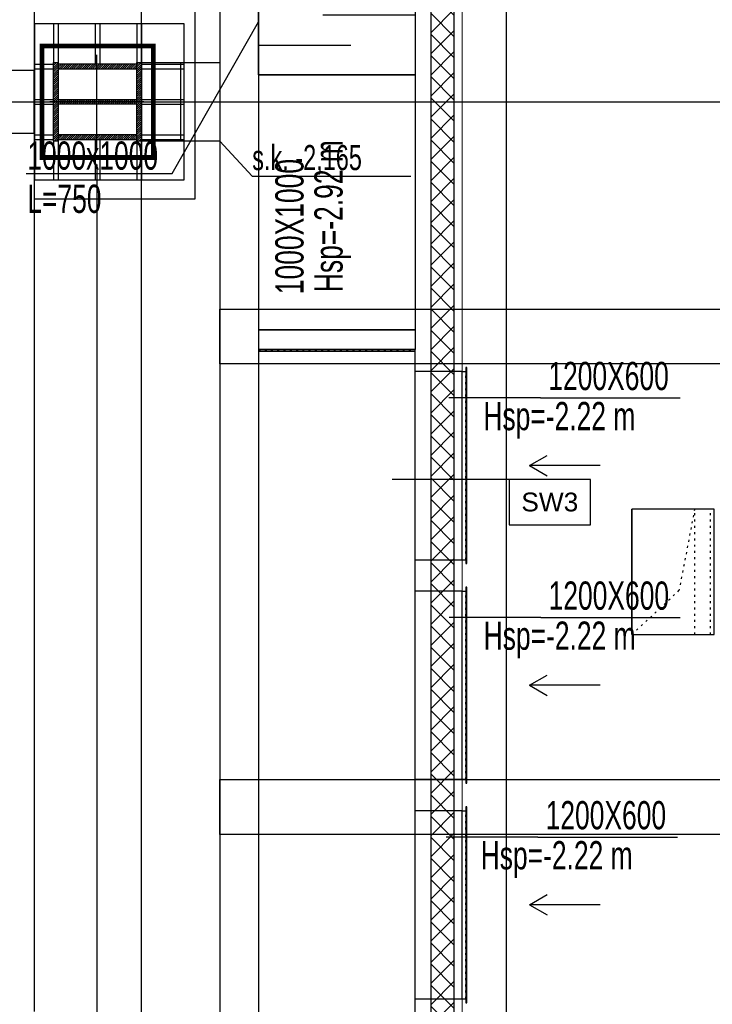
# Model space of a CAD drawing. Header units: centimetres. Extents: x -228435 to 46820, y -89367 to 152985.
# Tile 24 of 252: x -59032 to -54615, y 11246 to 17524. Entities that reach past the tile are written whole.
import ezdxf

# ---------------------------------------------------------------- set-up
doc = ezdxf.new("R2010")
doc.units = ezdxf.units.CM
doc.header["$LTSCALE"] = 50
for name, pattern in [('CADVENT_HIDDEN', [0.8, 0.25, -0.55]), ('Kondygnacja  -0_5$0$HIDDEN', [9.525, 6.35, -3.175]), ('Kondygnacja  -0_5$0$HIDDEN2', [4.7625, 3.175, -1.5875]), ('Osie rzutów$0$DASHDOT2', [12.7, 6.35, -3.175, 0, -3.175])]:
    doc.linetypes.add(name, pattern=pattern)
for name, color, linetype in [('bgde-nawiewDETAILS', 1, 'Continuous'), ('bgde-nawiewEXP', 1, 'Continuous'), ('bgde-nawiewHIDDEN', 1, 'Continuous'), ('bgde-tekst', 7, 'Continuous'), ('bgde-wywiewEXP', 5, 'Continuous'), ('bgde-wywiewHIDDEN', 5, 'Continuous'), ('bgde_AJ_strzałki', 7, 'Continuous'), ('bgde_tlumik', 6, 'Continuous'), ('bgde_wymiary tłumik VAV', 7, 'Continuous'), ('Kondygnacja  -0_5$0$ARCH_GK', 8, 'Continuous'), ('Kondygnacja  -0_5$0$ARCH_INFO_OPISY_PRZEGRODY', 8, 'Continuous'), ('Kondygnacja  -0_5$0$ARCH_KONSTR_POWYŻEJ RZUTU', 8, 'Kondygnacja  -0_5$0$HIDDEN'), ('Kondygnacja  -0_5$0$ARCH_KONSTR_POWYŻEJ RZUTU_IST', 8, 'Kondygnacja  -0_5$0$HIDDEN2'), ('Kondygnacja  -0_5$0$ARCH_MUROWANE_IST', 8, 'Continuous'), ('Kondygnacja  -0_5$0$ARCH_OKŁADZINA', 8, 'Continuous'), ('Kondygnacja  -0_5$0$ARCH_POMOCNICZE', 8, 'Continuous'), ('Kondygnacja  -0_5$0$ARCH_SŁUPY', 8, 'Continuous'), ('Kondygnacja  -0_5$0$ARCH_ŻELBET_IST', 8, 'Continuous'), ('Osie rzutów$0$ARCH_INFO_OSIE_IST', 8, 'Osie rzutów$0$DASHDOT2'), ('Osie rzutów$0$ARCH_INFO_OSIE_OPISY_IST', 8, 'Continuous')]:
    doc.layers.add(name, color=color, linetype=linetype)
doc.layers.add('Kondygnacja  -0_5$0$ARCH_WIDOK', color=8, linetype='Continuous', lineweight=13)
doc.styles.add('Kondygnacja  -0_5$0$Arial', font='ARIAL.TTF')
doc.styles.add('Kondygnacja  -0_5$0$BIKTS', font='bikromsw.shx', dxfattribs={"width": 0.8})
pattern_1 = [(45, (-6220.6425, -6150), (-0.67351921, 0.67351921), [])]

# ---------------------------------------------------------------- blocks, each defined once
blk = doc.blocks.new('Osie rzutów')
at = {"layer": 'Osie rzutów$0$ARCH_INFO_OSIE_IST', "ltscale": 10}
for p, q in [((6260, 12510), (6260, 4623.26)), ((6260, 6170), (6260, 6230)), ((4436.04, 6200), (15156.54, 6200)), ((6290, 6200), (6230, 6200))]:
    blk.add_line(p, q, dxfattribs=at)
blk = doc.blocks.new('Kondygnacja  -0_5$0$słup 6.8.41')
at = {"layer": 'Kondygnacja  -0_5$0$ARCH_SŁUPY'}
h = blk.add_hatch(dxfattribs=at)
h.set_pattern_fill('ANSI31', color=256, scale=0.3, style=0)
h.set_pattern_definition(pattern_1)
h.paths.add_polyline_path([(14.82, 75), (11.82, 75), (11.82, 25), (14.82, 25)])
h = blk.add_hatch(dxfattribs=at)
h.set_pattern_fill('ANSI31', color=256, scale=0.3, style=0)
h.set_pattern_definition(pattern_1)
h.paths.add_polyline_path([(64.82, 71), (64.82, 74), (14.82, 74), (14.82, 71)])
h = blk.add_hatch(dxfattribs=at)
h.set_pattern_fill('ANSI31', color=256, scale=0.3, style=0)
h.set_pattern_definition(pattern_1)
h.paths.add_polyline_path([(67.82, 75), (64.82, 75), (64.82, 25), (67.82, 25)])
h = blk.add_hatch(dxfattribs=at)
h.set_pattern_fill('ANSI31', color=256, scale=0.3, style=0)
h.set_pattern_definition(pattern_1)
h.paths.add_polyline_path([(64.82, 48.5), (64.82, 51.5), (14.82, 51.5), (14.82, 48.5)])
h = blk.add_hatch(dxfattribs=at)
h.set_pattern_fill('ANSI31', color=256, scale=0.3, style=0)
h.set_pattern_definition(pattern_1)
h.paths.add_polyline_path([(64.82, 26), (64.82, 29), (14.82, 29), (14.82, 26)])
at = {"layer": 'Kondygnacja  -0_5$0$ARCH_POMOCNICZE'}
blk.add_lwpolyline([(94.82, 100), (94.82, 0), (-0.18, 0), (-0.18, 100)], close=True, dxfattribs=at)
for points in [[(11.82, 100), (11.82, 75)], [(14.82, 100), (14.82, 75)], [(38.32, 100), (38.32, 74)], [(41.32, 100), (41.32, 74)], [(64.82, 100), (64.82, 75)], [(67.82, 100), (67.82, 75)], [(-0.18, 74), (11.82, 74)], [(-0.18, 71), (11.82, 71)], [(67.82, 74), (94.82, 74)], [(67.82, 71), (94.82, 71)], [(-0.18, 51.5), (11.82, 51.5)], [(67.82, 51.5), (94.82, 51.5)], [(-0.18, 48.5), (11.82, 48.5)], [(67.82, 48.5), (94.82, 48.5)], [(-0.18, 29), (11.82, 29)], [(-0.18, 26), (11.82, 26)], [(38.32, 26), (38.32, 0)], [(41.32, 26), (41.32, 0)], [(67.82, 29), (94.82, 29)], [(67.82, 26), (94.82, 26)], [(11.82, 25), (11.82, 0)], [(14.82, 25), (14.82, 0)], [(64.82, 25), (64.82, 0)], [(67.82, 25), (67.82, 0)]]:
    blk.add_lwpolyline(points, dxfattribs=at)
at = {"layer": 'Kondygnacja  -0_5$0$ARCH_SŁUPY'}
for p, q in [((14.82, 51.5), (64.82, 51.5)), ((64.82, 48.5), (14.82, 48.5))]:
    blk.add_line(p, q, dxfattribs=at)
at = {"layer": 'Kondygnacja  -0_5$0$ARCH_SŁUPY', "const_width": 3}
blk.add_lwpolyline([(4.32, 85.5), (75.32, 85.5), (75.32, 14.5), (4.32, 14.5)], close=True, dxfattribs=at)
at = {"layer": 'Kondygnacja  -0_5$0$ARCH_SŁUPY'}
for points in [[(11.82, 75), (14.82, 75), (14.82, 25), (11.82, 25)], [(64.82, 75), (67.82, 75), (67.82, 25), (64.82, 25)]]:
    blk.add_lwpolyline(points, close=True, dxfattribs=at)
for points in [[(64.82, 74), (14.82, 74)], [(14.82, 71), (64.82, 71)], [(64.82, 29), (14.82, 29)], [(14.82, 26), (64.82, 26)]]:
    blk.add_lwpolyline(points, dxfattribs=at)
blk = doc.blocks.new('Kondygnacja  -0_5$0$konstrukcja istniejąca -0.5')
at = {"layer": 'Kondygnacja  -0_5$0$ARCH_KONSTR_POWYŻEJ RZUTU_IST', "ltscale": 10}
for p, q in [((6288.46, 4975), (6288.46, 12225)), ((6288.46, 6175), (6288.46, 6225)), ((6288.46, 6225), (6338.46, 6225)), ((6338.46, 6175), (6288.46, 6175))]:
    blk.add_line(p, q, dxfattribs=at)
for points in [[(6338.46, 7375), (6338.46, 6225)], [(6313.46, 6225), (6313.46, 6175)], [(6338.46, 6225), (6338.46, 6175)], [(6338.46, 6175), (6338.46, 5025)], [(7382, 6032.89), (6338.46, 6032.89), (6338.46, 6067.89), (7382, 6067.89)], [(7382, 5732.89), (6338.46, 5732.89), (6338.46, 5767.89), (7382, 5767.89)]]:
    blk.add_lwpolyline(points, dxfattribs=at)
at = {"layer": 'Kondygnacja  -0_5$0$ARCH_KONSTR_POWYŻEJ RZUTU_IST'}
blk.add_lwpolyline([(6338.46, 6175), (6359.14, 6152.53), (6460.29, 6152.53)], dxfattribs=at)
at = {"layer": 'Kondygnacja  -0_5$0$ARCH_KONSTR_POWYŻEJ RZUTU_IST', "style": 'Kondygnacja  -0_5$0$BIKTS', "width": 0.7}
blk.add_text('s.k. -2,165', height=16, dxfattribs=at).set_placement((6359.14, 6156.46))
blk = doc.blocks.new('*a375')
at = {"layer": 'bgde-tekst'}
blk.add_line((0, 0), (890, 0), dxfattribs=at)
blk = doc.blocks.new('strzałki2')
at = {"layer": 'bgde_AJ_strzałki'}
for p, q in [((0, 686.6), (-64.9, 574.6, 1393)), ((0, 236.6), (0, 686.6)), ((0, 686.6), (64.9, 574.6, 1393))]:
    blk.add_line(p, q, dxfattribs=at)
blk = doc.blocks.new('t24')
at = {"layer": 'bgde_tlumik'}
for p, q in [((-57509.1, 17921.6), (-57509.1, 17171.6)), ((-57509.1, 17744.8), (-56909.1, 17744.8)), ((-56509.1, 17552.7), (-57099.1, 17552.7)), ((-57509.1, 17360.5), (-56919.1, 17360.5)), ((-57509.1, 17171.6), (-56509.1, 17171.6))]:
    blk.add_line(p, q, dxfattribs=at)
blk.add_lwpolyline([(-57509.1, 17921.6), (-56509.1, 17921.6), (-56509.1, 17171.6), (-57509.1, 17171.6)], close=True, dxfattribs=at)

msp = doc.modelspace()

# ---------------------------------------------------------------- hatches: boundary and pattern name
at = {"layer": 'Kondygnacja  -0_5$0$ARCH_GK', "linetype": 'Continuous', "lineweight": -3}
h = msp.add_hatch(dxfattribs=at)
h.set_pattern_fill('ANSI37', color=256, scale=30, style=0)
h.set_pattern_definition([(45, (-121140, -45000), (-67.35192, 67.35192), []), (135, (-121140, -45000), (-67.35192, -67.35192), [])])
h.paths.add_polyline_path([(-56410, 4850), (-56260, 4850), (-56260, 53640), (-56376.667, 53640), (-56410, 53540)], flags=0)
h.paths.add_polyline_path([(-56410, 53740), (-56376.667, 53640), (-56260, 53640), (-56260, 56010), (-56410, 56160)], flags=0)

# ---------------------------------------------------------------- linework, layer by layer
at = {"layer": 'bgde-nawiewDETAILS', "linetype": 'CADVENT_HIDDEN', "extrusion": (1, -6.12323e-17, -1.7821e-30)}
for p in [(-54727.061, 14403.947), (-55127.061, 13603.947)]:
    msp.add_line(p, (-54827.061, 13883.947), dxfattribs=at)
at = {"layer": 'bgde-nawiewEXP', "linetype": 'Continuous'}
for points in [[(-55927.061, 6168.983), (-53927.061, 6168.983), (-53927.061, 6178.983), (-55927.061, 6178.983), (-55927.061, 21825.56)], [(-55127.061, 13603.947), (-55127.061, 14403.947)]]:
    msp.add_lwpolyline(points, dxfattribs=at)
msp.add_lwpolyline([(-55127.061, 13603.947), (-54602.063, 13603.947), (-54602.063, 14403.947), (-55127.061, 14403.947)], close=True, dxfattribs=at)
at = {"layer": 'bgde-nawiewHIDDEN', "linetype": 'CADVENT_HIDDEN'}
msp.add_lwpolyline([(-55127.061, 13603.947), (-54727.061, 13603.947), (-54727.061, 14403.947), (-55127.061, 14403.947)], close=True, dxfattribs=at)
for points in [[(-55127.061, 13603.947), (-54627.061, 13603.947), (-54627.061, 14403.947), (-55127.061, 14403.947)], [(-54727.061, 13603.947), (-54727.061, 14403.947)]]:
    msp.add_lwpolyline(points, dxfattribs=at)
at = {"layer": 'bgde-tekst', "elevation": 1920}
for points in [[(-55710.347, 15111.941), (-56294.066, 15111.941), (-56294.066, 15111.941)], [(-55708.595, 13711.941), (-56292.313, 13711.941), (-56292.313, 13711.941)], [(-55727.525, 12311.941), (-56311.244, 12311.941), (-56311.244, 12311.941)]]:
    msp.add_lwpolyline(points, dxfattribs=at)
at = {"layer": 'bgde-wywiewEXP', "linetype": 'Continuous'}
for points in [[(-57709.14, 20071.583), (-57509.14, 19071.583), (-57509.14, 15420.754)], [(-57709.14, 20071.583), (-56509.14, 20071.583), (-56509.14, 19071.583), (-57509.14, 19071.583), (-56509.14, 19071.583), (-56509.14, 15545.754), (-57509.14, 15545.754), (-56509.14, 15545.754), (-56509.14, 15420.754), (-56509.347, 15420.754)], [(-56509.347, 14080.754), (-56210.362, 14080.754), (-56210.362, 15280.754), (-56509.347, 15280.754)], [(-56210.362, 14080.754), (-56210.362, 15280.754), (-56186.362, 15280.754)], [(-56210.362, 14080.754), (-56186.362, 14080.754)], [(-56509.347, 12680.754), (-56210.362, 12680.754), (-56210.362, 13880.754), (-56509.347, 13880.754)], [(-56210.362, 12680.754), (-56210.362, 13880.754), (-56186.362, 13880.754)], [(-56210.362, 12680.754), (-56186.362, 12680.754)], [(-56509.347, 11280.754), (-56210.362, 11280.754), (-56210.362, 12480.754), (-56509.347, 12480.754)], [(-56210.362, 11280.754), (-56210.362, 12480.754), (-56186.362, 12480.754)], [(-56210.362, 11280.754), (-56186.362, 11280.754)]]:
    msp.add_lwpolyline(points, dxfattribs=at)
for points in [[(-57509.347, 15410.754), (-56509.347, 15410.754), (-56509.347, 15420.754), (-57509.347, 15420.754)], [(-57509.347, 5580.544), (-56509.347, 5580.544), (-56509.347, 15410.754), (-57509.347, 15410.754)], [(-56186.362, 14055.754), (-56180.362, 14055.754), (-56180.362, 15305.754), (-56186.362, 15305.754)], [(-56186.362, 12655.754), (-56180.362, 12655.754), (-56180.362, 13905.754), (-56186.362, 13905.754)], [(-56186.362, 11255.754), (-56180.362, 11255.754), (-56180.362, 12505.754), (-56186.362, 12505.754)]]:
    msp.add_lwpolyline(points, close=True, dxfattribs=at)
at = {"layer": 'bgde-wywiewHIDDEN', "linetype": 'CADVENT_HIDDEN'}
for points in [[(-57509.14, 15420.754), (-56509.347, 15420.754)], [(-56509.347, 14080.754), (-56509.347, 15280.754)], [(-56210.362, 14080.754), (-56210.362, 15280.754), (-56186.362, 15280.754), (-56186.362, 14080.754), (-56186.362, 15280.754)], [(-56210.362, 14080.754), (-56186.362, 14080.754)], [(-56509.347, 12680.754), (-56509.347, 13880.754)], [(-56210.362, 12680.754), (-56210.362, 13880.754), (-56186.362, 13880.754), (-56186.362, 12680.754), (-56186.362, 13880.754)], [(-56210.362, 12680.754), (-56186.362, 12680.754)], [(-56509.347, 11280.754), (-56509.347, 12480.754)], [(-56210.362, 11280.754), (-56210.362, 12480.754), (-56186.362, 12480.754), (-56186.362, 11280.754), (-56186.362, 12480.754)], [(-56210.362, 11280.754), (-56186.362, 11280.754)]]:
    msp.add_lwpolyline(points, dxfattribs=at)
for points in [[(-56186.362, 14055.754), (-56180.362, 14055.754), (-56180.362, 15305.754), (-56186.362, 15305.754)], [(-56186.362, 15305.754), (-56186.362, 15305.754)], [(-56210.362, 14080.754), (-56210.362, 14080.754)], [(-56186.362, 14055.754), (-56186.362, 14055.754)], [(-56186.362, 14055.754), (-56186.362, 14055.754)], [(-56186.362, 12655.754), (-56180.362, 12655.754), (-56180.362, 13905.754), (-56186.362, 13905.754)], [(-56186.362, 13905.754), (-56186.362, 13905.754)], [(-56210.362, 12680.754), (-56210.362, 12680.754)], [(-56186.362, 12655.754), (-56186.362, 12655.754)], [(-56186.362, 12655.754), (-56186.362, 12655.754)], [(-56186.362, 11255.754), (-56180.362, 11255.754), (-56180.362, 12505.754), (-56186.362, 12505.754)], [(-56186.362, 12505.754), (-56186.362, 12505.754)], [(-56210.362, 11280.754), (-56210.362, 11280.754)], [(-56186.362, 11255.754), (-56186.362, 11255.754)], [(-56186.362, 11255.754), (-56186.362, 11255.754)]]:
    msp.add_lwpolyline(points, close=True, dxfattribs=at)
at = {"layer": 'bgde_wymiary tłumik VAV'}
for p, q in [((-58059.12, 16543.836), (-57509.14, 17509.068)), ((-58989.464, 16543.836), (-58059.12, 16543.836))]:
    msp.add_line(p, q, dxfattribs=at)
at = {"layer": 'Kondygnacja  -0_5$0$ARCH_GK', "linetype": 'Continuous', "lineweight": -3}
for p, q in [((-56260, 4850), (-56260, 56010)), ((-56410, 53540), (-56410, 4850))]:
    msp.add_line(p, q, dxfattribs=at)
at = {"layer": 'Kondygnacja  -0_5$0$ARCH_INFO_OPISY_PRZEGRODY'}
msp.add_lwpolyline([(-55910.954, 14591.778), (-56656.32, 14591.778)], dxfattribs=at)
msp.add_lwpolyline([(-55910.954, 14303.778), (-55390.954, 14303.778), (-55390.954, 14591.778), (-55910.954, 14591.778), (-55910.954, 14303.778)], close=True, dxfattribs=at)
at = {"layer": 'Kondygnacja  -0_5$0$ARCH_MUROWANE_IST', "ltscale": 4}
for p, q in [((-58940, 22800), (-58940, 17200)), ((-58940, 16800), (-58940, 11200))]:
    msp.add_line(p, q, dxfattribs=at)
at = {"layer": 'Kondygnacja  -0_5$0$ARCH_OKŁADZINA'}
msp.add_lwpolyline([(-58940, 17620), (-57915.391, 17620), (-57915.391, 16380), (-58940, 16380)], dxfattribs=at)
at = {"layer": 'Kondygnacja  -0_5$0$ARCH_WIDOK'}
msp.add_line((-56210, 55960), (-56210, 4850), dxfattribs=at)
at = {"layer": 'Kondygnacja  -0_5$0$ARCH_ŻELBET_IST', "ltscale": 4}
msp.add_lwpolyline([(-59340, 16800), (-58940, 16800), (-58940, 17200), (-59340, 17200)], close=True, dxfattribs=at)
msp.add_lwpolyline([(-59340, 16800), (-58940, 16800), (-58940, 17200), (-59340, 17200)], close=True, dxfattribs=at)
msp.add_lwpolyline([(-59340, 16800), (-58940, 16800), (-58940, 17200), (-59340, 17200)], close=True, dxfattribs=at)

# ---------------------------------------------------------------- block references
at = {"layer": 'bgde-tekst'}
for p in [(-55710.347, 15111.941, 1920), (-55708.595, 13711.941, 1920), (-55727.525, 12311.941, 1920)]:
    msp.add_blockref('*a375', p, dxfattribs=at)
at = {"layer": 'bgde_AJ_strzałki', "rotation": 90}
for p in [(-55093.68, 14680.754), (-55093.68, 13280.754), (-55093.68, 11880.754)]:
    msp.add_blockref('strzałki2', p, dxfattribs=at)
at = {"layer": 'bgde_tlumik'}
msp.add_blockref('t24', (0, 0), dxfattribs=at)
at = {"layer": 'Kondygnacja  -0_5$0$ARCH_KONSTR_POWYŻEJ RZUTU', "xscale": 10, "yscale": 10, "zscale": 10}
msp.add_blockref('Kondygnacja  -0_5$0$konstrukcja istniejąca -0.5', (-121140, -45000), dxfattribs=at)
at = {"layer": 'Kondygnacja  -0_5$0$ARCH_SŁUPY', "xscale": 10, "yscale": 10, "zscale": 10}
msp.add_blockref('Kondygnacja  -0_5$0$słup 6.8.41', (-58933.575, 16500), dxfattribs=at)
at = {"layer": 'Osie rzutów$0$ARCH_INFO_OSIE_OPISY_IST', "xscale": 10, "yscale": 10, "zscale": 10}
msp.add_blockref('Osie rzutów', (-121140, -45000), dxfattribs=at)

# ---------------------------------------------------------------- texts
at = {"layer": 'bgde-tekst', "width": 0.7}
for s, p in [('Hsp=-2.92 m ', (-56972.412, 15786.486)), ('Hsp=-2.92 m ', (-56972.412, 15786.486, 1920)), ('1000X1000', (-57221.528, 15773.556)), ('1000X1000', (-57221.528, 15773.556, 1920))]:
    msp.add_text(s, height=180, rotation=90, dxfattribs=at).set_placement(p)
for s, p in [('1200X600', (-55660.347, 15161.941, 1920)), ('Hsp=-2.22 m ', (-56074.714, 14906.601, 1920)), ('1200X600', (-55658.595, 13761.941, 1920)), ('Hsp=-2.22 m ', (-56072.961, 13506.601, 1920)), ('1200X600', (-55677.525, 12361.941, 1920)), ('Hsp=-2.22 m ', (-56091.892, 12106.601, 1920))]:
    msp.add_text(s, height=180, dxfattribs=at).set_placement(p)
at = {"layer": 'bgde_wymiary tłumik VAV', "width": 0.7}
for s, p in [('1000x1000', (-58983.037, 16567.315, 1920)), ('L=750', (-58983.037, 16291.654, 1920))]:
    msp.add_text(s, height=180, dxfattribs=at).set_placement(p)
at = {"layer": 'Kondygnacja  -0_5$0$ARCH_INFO_OPISY_PRZEGRODY', "insert": (-55650.954, 14447.778), "char_height": 120, "width": 520, "attachment_point": 5, "style": 'Kondygnacja  -0_5$0$Arial'}
msp.add_mtext('SW3', dxfattribs=at)

doc.saveas('drawing.dxf')
